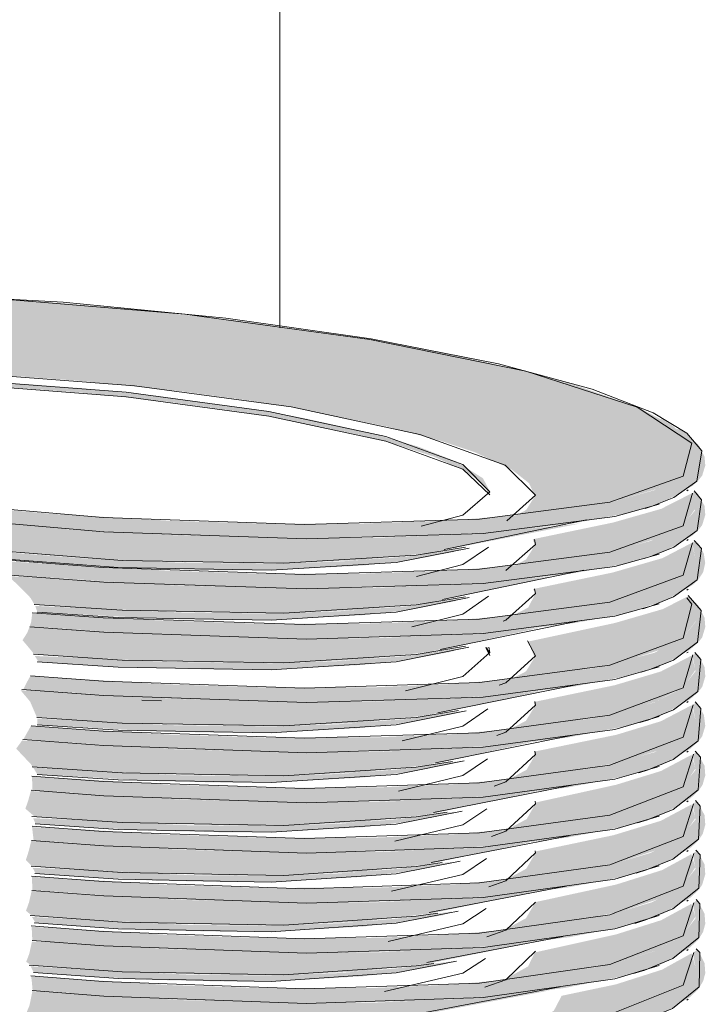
# Model space of a CAD drawing. Header units: metres. Extents: x -1.7 to 80, y -8.6 to 1.8.
# Tile 59 of 79: x 79.934278 to 79.935233, y 1.743141 to 1.744514. Entities that reach past the tile are written whole.
import ezdxf

# ---------------------------------------------------------------- set-up
doc = ezdxf.new("R2010")
doc.units = ezdxf.units.M
doc.layers.add('A-WALL', color=5, linetype='Continuous', lineweight=18)
doc.layers.add('Q-SPCQ', color=91, linetype='Continuous', lineweight=18)

msp = doc.modelspace()

# ---------------------------------------------------------------- hatches: boundary and pattern name
at = {"layer": 'Q-SPCQ'}
for points in [[(79.9336686, 1.7439177), (79.9336448, 1.7439389), (79.9336395, 1.7439559), (79.9336554, 1.7439751), (79.9336871, 1.7439903), (79.933747, 1.7440049), (79.9338315, 1.7440161), (79.9339318, 1.7440227), (79.9340249, 1.7440248), (79.9341379, 1.7440234), (79.9342648, 1.7440176), (79.934366, 1.7440101), (79.9345024, 1.7439959), (79.9346018, 1.7439823), (79.9346564, 1.743974), (79.9347661, 1.7440682), (79.9345776, 1.7440949), (79.9344435, 1.7441095), (79.9343276, 1.7441195), (79.9342119, 1.7441271), (79.9340306, 1.7441334), (79.9339686, 1.7441345), (79.9338152, 1.7441315), (79.9337362, 1.7441278), (79.9336391, 1.744119), (79.9335578, 1.7441067), (79.9334944, 1.7440912), (79.933448, 1.7440706), (79.9334272, 1.744052), (79.9334254, 1.7440292), (79.9334453, 1.7440049), (79.9334973, 1.7439754), (79.933573, 1.7439465), (79.9336683, 1.7439177)], [(79.9349566, 1.7438155), (79.9350457, 1.74383), (79.9351173, 1.7438457), (79.9351653, 1.7438594), (79.9352024, 1.7438777), (79.9352199, 1.7438997), (79.9352148, 1.7439235), (79.9351874, 1.7439484), (79.9351387, 1.7439739), (79.9350548, 1.7440035), (79.9349738, 1.7440259), (79.9348813, 1.7440469), (79.9347661, 1.7440682), (79.9346564, 1.743974), (79.9347903, 1.7439466), (79.9348646, 1.7439268), (79.934912, 1.7439111), (79.9349632, 1.7438871), (79.9349879, 1.7438677), (79.9349958, 1.7438495), (79.9349839, 1.7438305), (79.9349573, 1.7438159)], [(79.9337027, 1.7439474), (79.9337138, 1.7439617), (79.9337437, 1.7439761), (79.9338058, 1.7439906), (79.9338703, 1.7439992), (79.9339627, 1.7440055), (79.9340358, 1.7440076), (79.9341541, 1.7440063), (79.9342779, 1.7440004), (79.9343644, 1.7439939), (79.9344792, 1.7439819), (79.934586, 1.7439672), (79.9346252, 1.7439613), (79.9346252, 1.7439677), (79.9344692, 1.7439895), (79.9343644, 1.7440002), (79.9342589, 1.744008), (79.934205, 1.744011), (79.9340914, 1.7440139), (79.9339744, 1.7440123), (79.9338901, 1.7440073), (79.9338292, 1.7440005), (79.9337732, 1.7439901), (79.9337355, 1.7439785), (79.9337109, 1.7439646), (79.9337007, 1.7439511), (79.9337024, 1.7439479)], [(79.9349323, 1.7438516), (79.9349334, 1.7438559), (79.9349237, 1.7438746), (79.9348865, 1.7438979), (79.9348332, 1.7439188), (79.9347655, 1.7439382), (79.9346778, 1.7439576), (79.9346252, 1.7439677), (79.9346252, 1.7439613), (79.9347535, 1.7439347), (79.9347949, 1.7439242), (79.934855, 1.7439049), (79.9349001, 1.7438843), (79.9349255, 1.7438646), (79.9349317, 1.7438527)], [(79.9346779, 1.7437204), (79.9348568, 1.7437246), (79.9349632, 1.7437319), (79.935052, 1.7437426), (79.9351168, 1.7437545), (79.9351737, 1.7437714), (79.9352162, 1.7437952), (79.9352239, 1.7438027), (79.935229, 1.7438092), (79.9352334, 1.7438235), (79.9352324, 1.743836), (79.9352227, 1.7438537), (79.9352183, 1.7438557), (79.9352151, 1.7438536), (79.935219, 1.7438296), (79.9352007, 1.7438077), (79.9351575, 1.7437873), (79.9350927, 1.7437702), (79.9349918, 1.7437552), (79.9348825, 1.7437462), (79.9347531, 1.7437416), (79.9346203, 1.7437416), (79.9344895, 1.7437455), (79.9343346, 1.7437545), (79.9342236, 1.7437609), (79.9342603, 1.7437401), (79.9344674, 1.7437265), (79.9345983, 1.743722), (79.9346726, 1.7437205)], [(79.9349538, 1.7437455), (79.9350456, 1.7437604), (79.9351173, 1.7437762), (79.9351668, 1.7437908), (79.9352024, 1.7438085), (79.9352196, 1.7438323), (79.9352146, 1.7438537), (79.935172, 1.743832), (79.9351049, 1.7438129), (79.9349929, 1.7437896), (79.9349962, 1.7437815), (79.9349838, 1.7437616), (79.9349556, 1.743746)], [(79.9346464, 1.7437561), (79.9347547, 1.7437608), (79.9348467, 1.7437702), (79.9350604, 1.7438118), (79.935023, 1.7438076), (79.9348893, 1.7437961), (79.9347759, 1.7437916), (79.9346271, 1.7437913), (79.934485, 1.7437955), (79.9343562, 1.7438027), (79.9341766, 1.7438179), (79.9340411, 1.7438334), (79.9340115, 1.7438362), (79.934073, 1.7438196), (79.9341155, 1.7438053), (79.9341348, 1.7437991), (79.9341848, 1.7437786), (79.9343664, 1.7437635), (79.9344665, 1.7437584), (79.9345927, 1.7437561)], [(79.9346779, 1.7436505), (79.9348568, 1.7436547), (79.9349588, 1.7436617), (79.935052, 1.7436729), (79.9351168, 1.743685), (79.9351772, 1.743704), (79.9352162, 1.7437261), (79.9352232, 1.7437328), (79.9352304, 1.7437436), (79.9352333, 1.7437565), (79.9352313, 1.7437697), (79.9352233, 1.7437845), (79.9352187, 1.7437868), (79.9352151, 1.7437848), (79.9352199, 1.7437619), (79.9352024, 1.7437394), (79.9351603, 1.7437187), (79.9350839, 1.7436992), (79.9350177, 1.7436881), (79.9348797, 1.7436762), (79.9347531, 1.7436717), (79.9346203, 1.7436717), (79.9344715, 1.7436765), (79.9343239, 1.7436855), (79.9342957, 1.7436857), (79.9342941, 1.7436738), (79.9342922, 1.743668), (79.9344624, 1.7436569), (79.9346002, 1.743652), (79.9346617, 1.7436508)], [(79.9346285, 1.7437463), (79.9347561, 1.743753), (79.9348201, 1.74376), (79.9348825, 1.7437718), (79.9348944, 1.7437765), (79.9348173, 1.7437655), (79.934722, 1.7437584), (79.9346285, 1.7437556), (79.9345034, 1.7437568), (79.9343673, 1.743763), (79.9342482, 1.7437723), (79.9341902, 1.7437764), (79.9342234, 1.7437647), (79.9343639, 1.7437533), (79.9344688, 1.7437482), (79.9345634, 1.7437463), (79.9346093, 1.7437463)], [(79.9349498, 1.7436753), (79.9350455, 1.7436909), (79.9351173, 1.7437067), (79.9351623, 1.7437192), (79.9352024, 1.7437394), (79.9352199, 1.7437619), (79.9352145, 1.7437845), (79.9351738, 1.7437633), (79.9351043, 1.7437432), (79.9349934, 1.7437202), (79.9349967, 1.7437138), (79.9349866, 1.7436943), (79.9349498, 1.7436753)], [(79.9346464, 1.7436866), (79.9347547, 1.7436914), (79.9348467, 1.7437009), (79.9350246, 1.743738), (79.9348893, 1.7437263), (79.9347674, 1.7437216), (79.9346181, 1.7437216), (79.934493, 1.7437253), (79.934324, 1.7437353), (79.934262, 1.7437381), (79.9342747, 1.743727), (79.9342933, 1.7437079), (79.9342988, 1.7436986), (79.934367, 1.7436941), (79.9344757, 1.7436888), (79.9345927, 1.7436867)], [(79.9346779, 1.7435619), (79.9348377, 1.7435652), (79.9349584, 1.7435732), (79.935052, 1.7435846), (79.9351231, 1.7435986), (79.9351737, 1.7436141), (79.9352119, 1.7436354), (79.9352232, 1.7436452), (79.935229, 1.7436527), (79.9352334, 1.7436672), (79.9352324, 1.74368), (79.9352241, 1.7436967), (79.9352106, 1.7437105), (79.9352054, 1.7437081), (79.9352148, 1.7436993), (79.9352199, 1.7436746), (79.9352024, 1.7436518), (79.9351623, 1.7436313), (79.9350843, 1.7436111), (79.9349952, 1.7435975), (79.9348825, 1.7435879), (79.9347761, 1.7435834), (79.9346203, 1.7435831), (79.9344833, 1.7435874), (79.9343256, 1.743597), (79.9342934, 1.7435995), (79.9342875, 1.743589), (79.9342833, 1.7435803), (79.9344624, 1.7435684), (79.9346026, 1.7435634), (79.9346635, 1.7435622)], [(79.9346285, 1.743677), (79.9347561, 1.7436838), (79.9348214, 1.743691), (79.9348836, 1.7437031), (79.9348944, 1.7437073), (79.9348173, 1.7436962), (79.934722, 1.7436891), (79.9346285, 1.7436862), (79.9345076, 1.7436873), (79.9343679, 1.7436937), (79.9342999, 1.7436967), (79.9343029, 1.743688), (79.934478, 1.7436786), (79.9345634, 1.743677), (79.9346107, 1.743677)], [(79.9346464, 1.7436172), (79.9347547, 1.7436221), (79.9348458, 1.7436321), (79.9350023, 1.7436661), (79.9348984, 1.7436569), (79.9347759, 1.7436518), (79.9346394, 1.7436513), (79.934474, 1.7436564), (79.9343249, 1.7436655), (79.9342922, 1.743668), (79.9342886, 1.743659), (79.9342822, 1.7436489), (79.9342959, 1.7436326), (79.9342978, 1.7436295), (79.934349, 1.743626), (79.9344566, 1.74362), (79.9345927, 1.7436173)], [(79.9346285, 1.7436077), (79.9347561, 1.7436145), (79.9348202, 1.7436217), (79.9348789, 1.7436327), (79.9348944, 1.7436382), (79.9348173, 1.7436269), (79.9347197, 1.7436196), (79.9346285, 1.7436168), (79.934486, 1.7436186), (79.9343729, 1.743624), (79.9342993, 1.7436269), (79.9343044, 1.7436187), (79.9344265, 1.7436111), (79.9345634, 1.7436077), (79.9346178, 1.7436077)], [(79.9349323, 1.7436276), (79.9349324, 1.743634), (79.934928, 1.7436391), (79.9349268, 1.7436386), (79.9349322, 1.7436278)], [(79.9346779, 1.743492), (79.9348377, 1.7434953), (79.9349614, 1.7435037), (79.9350419, 1.7435132), (79.935123, 1.7435291), (79.9351737, 1.7435448), (79.9352123, 1.7435665), (79.9352232, 1.7435762), (79.9352291, 1.7435838), (79.9352334, 1.7435983), (79.9352324, 1.7436113), (79.9352241, 1.7436281), (79.9352192, 1.7436305), (79.9352157, 1.7436264), (79.9352199, 1.7436057), (79.9352014, 1.7435822), (79.9351623, 1.743562), (79.9350838, 1.7435414), (79.9350067, 1.7435289), (79.9348825, 1.743518), (79.9347761, 1.7435135), (79.9346203, 1.7435132), (79.9344889, 1.7435173), (79.9343288, 1.743527), (79.9342938, 1.7435292), (79.9342866, 1.7435164), (79.9342834, 1.7435106), (79.9344624, 1.7434986), (79.9346044, 1.7434935), (79.9346742, 1.7434921)], [(79.9349408, 1.7435162), (79.9350423, 1.7435342), (79.9351173, 1.7435491), (79.9351645, 1.7435631), (79.9352039, 1.7435846), (79.9352196, 1.7436074), (79.9352144, 1.7436275), (79.9351716, 1.7436053), (79.9351071, 1.7435861), (79.9349944, 1.7435627), (79.9349961, 1.7435571), (79.9349835, 1.7435365), (79.9349498, 1.7435188), (79.9349412, 1.7435163)], [(79.9346464, 1.7435293), (79.9347547, 1.7435341), (79.9348458, 1.7435442), (79.9350059, 1.743578), (79.9348866, 1.7435677), (79.934765, 1.7435631), (79.9346394, 1.7435627), (79.9344858, 1.7435673), (79.9343273, 1.7435769), (79.9342796, 1.743579), (79.9342928, 1.7435632), (79.9343012, 1.7435436), (79.9343019, 1.7435412), (79.9344389, 1.7435327), (79.9345927, 1.7435293), (79.9346461, 1.7435293)], [(79.9346779, 1.7434221), (79.9348425, 1.7434257), (79.9349555, 1.7434333), (79.9350419, 1.7434435), (79.9351233, 1.7434596), (79.9351737, 1.7434754), (79.9352127, 1.7434976), (79.9352232, 1.7435071), (79.935229, 1.7435148), (79.9352334, 1.7435293), (79.9352315, 1.7435447), (79.9352219, 1.7435618), (79.93522, 1.7435619), (79.9352157, 1.7435578), (79.9352199, 1.7435369), (79.9351985, 1.7435115), (79.9351623, 1.7434926), (79.9350878, 1.7434725), (79.9349923, 1.7434577), (79.9348825, 1.7434482), (79.9347761, 1.7434436), (79.9346203, 1.7434434), (79.9344888, 1.7434475), (79.9343293, 1.7434573), (79.9342955, 1.7434586), (79.9342958, 1.7434399), (79.9344624, 1.7434287), (79.9345942, 1.7434238), (79.934666, 1.7434223)], [(79.934937, 1.743446), (79.9350423, 1.7434646), (79.9351173, 1.7434796), (79.9351659, 1.7434945), (79.9352024, 1.7435135), (79.9352199, 1.7435369), (79.9352143, 1.7435583), (79.9351715, 1.7435359), (79.9351095, 1.743517), (79.9349948, 1.7434935), (79.9349957, 1.7434878), (79.9349844, 1.7434682), (79.9349498, 1.7434498), (79.9349412, 1.7434472)], [(79.9346285, 1.7435198), (79.9347561, 1.7435267), (79.9348241, 1.7435346), (79.9348817, 1.743546), (79.9348944, 1.7435502), (79.9348173, 1.7435391), (79.934722, 1.7435317), (79.9346285, 1.7435288), (79.9344958, 1.7435303), (79.9343639, 1.7435367), (79.9343026, 1.7435395), (79.9343029, 1.7435311), (79.9344617, 1.743522), (79.9345634, 1.7435198), (79.9346137, 1.7435198)], [(79.9346464, 1.7434599), (79.9347547, 1.7434648), (79.9348458, 1.7434749), (79.9349924, 1.7435069), (79.9348948, 1.7434983), (79.9347756, 1.7434933), (79.9346361, 1.7434928), (79.9344952, 1.7434969), (79.9343287, 1.7435071), (79.9342816, 1.7435091), (79.9342734, 1.7434977), (79.9342943, 1.7434755), (79.9342959, 1.7434726), (79.9343515, 1.7434686), (79.9344618, 1.7434625), (79.9345927, 1.7434599), (79.9346409, 1.7434599)], [(79.9346779, 1.7433522), (79.9348524, 1.7433564), (79.934961, 1.7433641), (79.9350419, 1.7433739), (79.9351189, 1.7433888), (79.9351737, 1.7434061), (79.9352131, 1.7434287), (79.9352232, 1.7434381), (79.9352295, 1.743447), (79.9352334, 1.7434604), (79.9352324, 1.7434737), (79.9352219, 1.7434932), (79.9352203, 1.743493), (79.9352157, 1.7434892), (79.9352199, 1.743468), (79.935199, 1.7434426), (79.9351623, 1.7434233), (79.9350917, 1.7434036), (79.9349948, 1.7433883), (79.9348825, 1.7433784), (79.9347761, 1.7433738), (79.9346203, 1.7433735), (79.9344757, 1.7433783), (79.934335, 1.7433871), (79.9342955, 1.7433883), (79.9342976, 1.74337), (79.9344624, 1.7433589), (79.9346021, 1.7433537), (79.9346426, 1.7433529)], [(79.9349333, 1.7433758), (79.9350423, 1.7433949), (79.9351072, 1.7434071), (79.9351623, 1.7434233), (79.9352024, 1.7434444), (79.9352196, 1.7434698), (79.9352142, 1.7434891), (79.9351715, 1.7434665), (79.9351094, 1.7434474), (79.934996, 1.7434224), (79.9349967, 1.743421), (79.9349847, 1.7433996), (79.9349494, 1.7433806), (79.9349412, 1.7433782)], [(79.9346285, 1.7434504), (79.9347561, 1.7434575), (79.9348253, 1.7434657), (79.9348808, 1.7434767), (79.9348944, 1.7434807), (79.9348058, 1.7434688), (79.934722, 1.7434624), (79.9346285, 1.7434594), (79.934507, 1.7434605), (79.9343698, 1.743467), (79.934297, 1.7434715), (79.9343028, 1.7434619), (79.9344711, 1.7434524), (79.9345634, 1.7434504), (79.934615, 1.7434504)], [(79.9346464, 1.7433905), (79.9347547, 1.7433954), (79.9348458, 1.7434056), (79.9349954, 1.7434375), (79.9348902, 1.7434282), (79.9347759, 1.7434234), (79.9346278, 1.7434231), (79.9345018, 1.7434268), (79.9343301, 1.7434372), (79.9342938, 1.7434386), (79.9342903, 1.7434261), (79.9342862, 1.743414), (79.934299, 1.743403), (79.9343617, 1.7433986), (79.934446, 1.7433937), (79.9345863, 1.7433905), (79.9346357, 1.7433905)], [(79.9346779, 1.7432823), (79.9348532, 1.7432865), (79.9349571, 1.7432939), (79.9350419, 1.7433042), (79.9351168, 1.7433187), (79.9351758, 1.7433379), (79.9352135, 1.7433599), (79.9352232, 1.743369), (79.9352298, 1.7433787), (79.9352334, 1.7433915), (79.9352324, 1.743405), (79.9352219, 1.7434246), (79.9352204, 1.743424), (79.9352157, 1.7434202), (79.9352199, 1.7433991), (79.9351995, 1.7433737), (79.9351566, 1.7433522), (79.9351006, 1.7433357), (79.9349934, 1.7433184), (79.9348825, 1.7433085), (79.9347761, 1.7433039), (79.9346203, 1.7433036), (79.9344864, 1.7433079), (79.934338, 1.7433171), (79.9342954, 1.7433189), (79.9342958, 1.7433005), (79.9344624, 1.7432891), (79.9345858, 1.7432842), (79.9346553, 1.7432827)], [(79.9349297, 1.7433056), (79.9350423, 1.7433253), (79.9351119, 1.743339), (79.9351687, 1.7433573), (79.9352024, 1.7433752), (79.9352195, 1.743401), (79.9352141, 1.7434199), (79.9351714, 1.7433971), (79.9351053, 1.743377), (79.9349958, 1.7433542), (79.9349958, 1.7433507), (79.934984, 1.7433303), (79.9349498, 1.7433117), (79.9349412, 1.7433091)], [(79.9346285, 1.7433811), (79.9347561, 1.7433882), (79.9348264, 1.7433967), (79.9348817, 1.7434079), (79.9348841, 1.7434098), (79.9348026, 1.7433992), (79.934722, 1.743393), (79.9346285, 1.74339), (79.9345143, 1.7433909), (79.9343626, 1.7433982), (79.9342969, 1.7434007), (79.9343004, 1.7433929), (79.9343486, 1.7433896), (79.9344589, 1.7433835), (79.9345634, 1.7433811), (79.9346162, 1.7433811)], [(79.9346464, 1.743321), (79.9347547, 1.7433261), (79.9348458, 1.7433363), (79.9349901, 1.7433672), (79.9349005, 1.7433589), (79.9347759, 1.7433535), (79.9346257, 1.7433532), (79.9345031, 1.7433568), (79.9343314, 1.7433674), (79.9342946, 1.7433703), (79.9342907, 1.7433546), (79.9342869, 1.7433426), (79.9342953, 1.7433341), (79.93435, 1.7433301), (79.9344608, 1.7433238), (79.934588, 1.7433211), (79.9346306, 1.7433211)], [(79.9346779, 1.7432124), (79.934847, 1.7432163), (79.9349555, 1.743224), (79.9350442, 1.7432349), (79.9351168, 1.7432492), (79.9351737, 1.7432674), (79.935213, 1.7432903), (79.9352232, 1.7432999), (79.935229, 1.7433078), (79.9352334, 1.7433226), (79.9352324, 1.7433362), (79.935222, 1.743356), (79.9352158, 1.743351), (79.9352199, 1.7433302), (79.9352, 1.7433048), (79.9351586, 1.7432834), (79.9350992, 1.7432659), (79.9350001, 1.7432494), (79.9348825, 1.7432387), (79.9347761, 1.743234), (79.9346203, 1.7432337), (79.9344848, 1.7432382), (79.934341, 1.7432471), (79.9342948, 1.7432493), (79.9342953, 1.7432424), (79.9342958, 1.7432307), (79.9344331, 1.7432207), (79.9345858, 1.7432143), (79.9346553, 1.7432128)], [(79.9349267, 1.7432357), (79.9349547, 1.7432397), (79.9350436, 1.7432559), (79.9351165, 1.7432709), (79.93517, 1.7432887), (79.9352024, 1.7433061), (79.9352195, 1.7433322), (79.935214, 1.7433506), (79.9351732, 1.7433284), (79.9351091, 1.7433082), (79.9349967, 1.7432838), (79.9349836, 1.7432613), (79.9349488, 1.7432424), (79.9349272, 1.7432358)], [(79.9346285, 1.7433118), (79.9347561, 1.743319), (79.9348276, 1.7433277), (79.9348826, 1.7433391), (79.9348787, 1.7433396), (79.9348026, 1.7433299), (79.9347189, 1.7433235), (79.9346285, 1.7433205), (79.9345157, 1.7433214), (79.9343709, 1.7433283), (79.9342962, 1.7433316), (79.9343005, 1.7433237), (79.9343518, 1.7433201), (79.9344596, 1.7433141), (79.9345634, 1.7433118), (79.9346174, 1.7433118)], [(79.9346464, 1.7432516), (79.9347547, 1.7432567), (79.9348509, 1.743268), (79.9349954, 1.743298), (79.9348948, 1.7432888), (79.9347759, 1.7432836), (79.9346394, 1.7432831), (79.9345043, 1.7432869), (79.9343296, 1.7432977), (79.934295, 1.7432997), (79.9342911, 1.7432831), (79.934287, 1.7432717), (79.9342954, 1.7432648), (79.934357, 1.7432603), (79.9344754, 1.7432539), (79.9345898, 1.7432517), (79.9346254, 1.7432516)], [(79.9346779, 1.7431425), (79.9348466, 1.7431465), (79.9349555, 1.7431542), (79.9350379, 1.7431641), (79.9351226, 1.7431814), (79.9351737, 1.743198), (79.9352121, 1.7432206), (79.9352232, 1.7432309), (79.9352302, 1.7432419), (79.9352334, 1.7432536), (79.9352324, 1.7432675), (79.9352222, 1.7432871), (79.9352159, 1.7432818), (79.9352199, 1.7432613), (79.9352005, 1.7432359), (79.9351623, 1.7432152), (79.9351006, 1.7431966), (79.9350067, 1.7431804), (79.9348825, 1.7431689), (79.9347729, 1.7431641), (79.9346203, 1.7431639), (79.9344882, 1.7431681), (79.9343397, 1.7431775), (79.9342942, 1.7431801), (79.9342952, 1.7431726), (79.9342962, 1.743161), (79.9344399, 1.7431506), (79.9345858, 1.7431444), (79.9346553, 1.7431429)], [(79.934924, 1.7431657), (79.9349598, 1.7431708), (79.9350229, 1.7431824), (79.9351089, 1.7431991), (79.9351633, 1.7432157), (79.9352025, 1.7432372), (79.9352195, 1.7432633), (79.935214, 1.7432814), (79.9351718, 1.7432585), (79.935109, 1.7432387), (79.9349959, 1.7432136), (79.9349866, 1.7431942), (79.9349498, 1.7431737), (79.9349249, 1.743166)], [(79.9346285, 1.7432424), (79.9347561, 1.7432497), (79.9348173, 1.7432568), (79.9348679, 1.7432656), (79.9348813, 1.7432706), (79.9348026, 1.7432606), (79.934722, 1.7432542), (79.9346265, 1.7432511), (79.9345172, 1.7432519), (79.9343714, 1.7432589), (79.9342952, 1.7432632), (79.9343005, 1.7432545), (79.9343549, 1.7432506), (79.9344603, 1.7432448), (79.9345657, 1.7432425), (79.9346258, 1.7432424)], [(79.9346464, 1.7431822), (79.9347547, 1.7431874), (79.9348458, 1.7431977), (79.9349955, 1.7432282), (79.9349082, 1.7432197), (79.9347759, 1.7432137), (79.9346394, 1.7432132), (79.9344799, 1.7432183), (79.934334, 1.7432276), (79.9342953, 1.7432286), (79.9342915, 1.7432115), (79.9342873, 1.7432007), (79.9342942, 1.7431956), (79.9343019, 1.7431949), (79.9344439, 1.7431857), (79.9345624, 1.7431823), (79.9346202, 1.7431822)], [(79.9346779, 1.7430726), (79.934843, 1.7430764), (79.9349555, 1.7430844), (79.935037, 1.7430942), (79.9351225, 1.7431119), (79.9351745, 1.7431291), (79.9352118, 1.7431512), (79.9352232, 1.7431618), (79.9352304, 1.7431735), (79.9352334, 1.7431847), (79.9352324, 1.7431987), (79.9352225, 1.7432182), (79.935216, 1.7432126), (79.9352199, 1.7431924), (79.9352024, 1.7431678), (79.9351623, 1.7431458), (79.9350915, 1.7431254), (79.9349938, 1.7431093), (79.9348918, 1.7430996), (79.9348031, 1.7430946), (79.9346203, 1.743094), (79.9344881, 1.7430983), (79.9343658, 1.7431056), (79.9342935, 1.7431108), (79.9342953, 1.7430999), (79.9342958, 1.7430913), (79.9344148, 1.7430821), (79.9345858, 1.7430745), (79.9346553, 1.743073)], [(79.9349448, 1.7430989), (79.9350324, 1.7431145), (79.935112, 1.7431305), (79.9351623, 1.7431458), (79.9352024, 1.7431678), (79.9352199, 1.7431924), (79.9352144, 1.7432125), (79.9351731, 1.7431896), (79.9351089, 1.7431691), (79.9350333, 1.7431532), (79.9350224, 1.7431324), (79.9349899, 1.743113), (79.9349475, 1.7430997)], [(79.9346285, 1.7431731), (79.9347561, 1.7431804), (79.9348173, 1.7431876), (79.9348679, 1.7431965), (79.9348839, 1.7432016), (79.9348026, 1.7431913), (79.934722, 1.7431848), (79.9346213, 1.7431817), (79.9345175, 1.7431825), (79.9343719, 1.7431896), (79.9342935, 1.7431943), (79.9342974, 1.7431863), (79.9342977, 1.7431856), (79.9343293, 1.7431832), (79.9344609, 1.7431755), (79.9345634, 1.7431731), (79.9346206, 1.7431731)], [(79.9346464, 1.7431128), (79.9347547, 1.743118), (79.9348458, 1.7431284), (79.9350179, 1.7431609), (79.9348948, 1.7431491), (79.9347759, 1.7431438), (79.9346394, 1.7431433), (79.9345066, 1.7431471), (79.9343326, 1.743158), (79.934296, 1.7431598), (79.9342919, 1.7431398), (79.9342877, 1.7431296), (79.9342914, 1.7431267), (79.9343019, 1.7431256), (79.9344363, 1.7431166), (79.9345646, 1.7431129), (79.9346163, 1.7431128)]]:
    msp.add_hatch(color=256, dxfattribs=at).paths.add_polyline_path(points, flags=0)
h = msp.add_hatch(color=256, dxfattribs=at)
h.paths.add_polyline_path([(79.9351874, 1.7439484), (79.9351738, 1.7439568), (79.9351702, 1.7439574)], flags=0)
h.paths.add_polyline_path([(79.9346779, 1.7437903), (79.9348568, 1.7437945), (79.9349632, 1.7438017), (79.935052, 1.7438122), (79.9351234, 1.7438258), (79.9351737, 1.7438408), (79.9352162, 1.7438644), (79.9352234, 1.7438712), (79.935229, 1.7438782), (79.9352334, 1.7438924), (79.9352324, 1.7439047), (79.9352241, 1.7439209), (79.9352021, 1.7439413), (79.9351928, 1.7439436), (79.9352148, 1.7439235), (79.9352184, 1.7438978), (79.9351993, 1.7438762), (79.9351623, 1.7438579), (79.9351006, 1.7438411), (79.9349923, 1.743825), (79.9348825, 1.743816), (79.9347531, 1.7438114), (79.9346203, 1.7438115), (79.9344897, 1.7438153), (79.9343224, 1.7438251), (79.9341768, 1.7438378), (79.9340395, 1.7438535), (79.9339077, 1.7438725), (79.9338442, 1.7438826), (79.9338386, 1.7438741), (79.9339798, 1.743844), (79.9340186, 1.7438363), (79.9341766, 1.7438179), (79.9343225, 1.7438052), (79.9344674, 1.7437964), (79.9345964, 1.7437919), (79.9346582, 1.7437907)], flags=0)
h = msp.add_hatch(color=256, dxfattribs=at)
h.paths.add_polyline_path([(79.9349447, 1.7435863), (79.9350423, 1.7436039), (79.9351173, 1.7436186), (79.9351699, 1.7436352), (79.9352024, 1.7436518), (79.9352198, 1.7436751), (79.9352148, 1.7436993), (79.9352054, 1.7437081), (79.9351741, 1.7436922), (79.9351076, 1.7436729), (79.9349864, 1.7436469), (79.9349956, 1.7436248), (79.9349836, 1.7436054), (79.9349498, 1.7435878)], flags=0)
h.paths.add_polyline_path([(79.9350384, 1.743679), (79.935062, 1.7436836), (79.935039, 1.7436792)], flags=0)

# ---------------------------------------------------------------- linework, layer by layer
at = {"layer": 'A-WALL', "lineweight": 9}
msp.add_line((79.9346405, 1.7619161), (79.9346405, 1.7440841), dxfattribs=at)
at = {"layer": 'Q-SPCQ', "lineweight": 9}
for p, q in [((79.9352079, 1.7438571), (79.9352097, 1.7438583)), ((79.9350681, 1.7438167), (79.9348698, 1.7437754)), ((79.9352079, 1.7437879), (79.9352097, 1.7437892)), ((79.9350644, 1.7437465), (79.9348671, 1.7437058)), ((79.9352079, 1.7437188), (79.9352097, 1.7437201)), ((79.9350606, 1.7436763), (79.9348642, 1.7436361)), ((79.9349333, 1.7436275), (79.9349289, 1.7436385)), ((79.9352079, 1.7436311), (79.9352097, 1.7436324)), ((79.9350557, 1.7435872), (79.9348606, 1.7435478)), ((79.9344486, 1.7435654), (79.9344756, 1.7435644)), ((79.9352079, 1.7435619), (79.9352097, 1.7435633)), ((79.9350518, 1.743517), (79.9348577, 1.7434781)), ((79.9352079, 1.7434928), (79.9352097, 1.7434941)), ((79.9350478, 1.7434467), (79.9348547, 1.7434085)), ((79.9352079, 1.7434236), (79.9352097, 1.743425)), ((79.9350438, 1.7433764), (79.9348517, 1.7433388)), ((79.9352079, 1.7433545), (79.9352097, 1.7433558)), ((79.9350397, 1.7433061), (79.9348487, 1.7432691)), ((79.9352079, 1.7432853), (79.9352097, 1.7432867)), ((79.9350355, 1.7432359), (79.9348456, 1.7431994)), ((79.9352079, 1.7432162), (79.9352097, 1.7432176)), ((79.9350312, 1.7431656), (79.9348425, 1.7431297)), ((79.9352079, 1.743147), (79.9352097, 1.7431484))]:
    msp.add_line(p, q, dxfattribs=at)
for points in [[(79.9347679, 1.7440689, 0), (79.9345655, 1.7440977, 0), (79.9343386, 1.7441199, 0), (79.9341075, 1.7441328, 0), (79.9338941, 1.7441351, 0), (79.9337164, 1.7441276, 0), (79.9335834, 1.7441129, 0), (79.9334949, 1.744094, 0), (79.9334431, 1.7440737, 0), (79.9334173, 1.7440532, 0), (79.9334146, 1.7440119, 0), (79.9334394, 1.7439856, 0), (79.9334645, 1.7439696, 0), (79.9334725, 1.7439653, 0)], [(79.9347661, 1.7440682, 0), (79.9345081, 1.7441034, 0), (79.9342339, 1.7441261, 0), (79.9339686, 1.7441345, 0), (79.9337362, 1.7441278, 0), (79.9335578, 1.7441067, 0), (79.9334505, 1.7440728, 0), (79.9334254, 1.7440292, 0), (79.9334866, 1.7439798, 0)], [(79.9338442, 1.7438826, 0), (79.9341078, 1.7438447, 0), (79.9343947, 1.7438198, 0), (79.9346749, 1.7438104, 0), (79.9349187, 1.7438178, 0), (79.9351006, 1.7438411, 0), (79.9352024, 1.7438777, 0), (79.9352148, 1.7439235, 0), (79.9351387, 1.7439739, 0), (79.9349835, 1.7440237, 0), (79.9347661, 1.7440682, 0)], [(79.9347679, 1.7440689, 0), (79.9349451, 1.7440341, 0), (79.935076, 1.7439987, 0), (79.9351609, 1.7439659, 0), (79.9352079, 1.7439373, 0), (79.9352284, 1.7439127, 0), (79.9352217, 1.7438705, 0), (79.9351897, 1.7438479, 0), (79.9351595, 1.7438358, 0), (79.9351498, 1.7438327, 0)], [(79.9346564, 1.743974, 0), (79.9344381, 1.7440036, 0), (79.9342066, 1.7440212, 0), (79.9339884, 1.7440248, 0), (79.9338083, 1.7440141, 0), (79.9336871, 1.7439903, 0), (79.9336395, 1.7439559, 0), (79.9336675, 1.7439177, 0)], [(79.9346252, 1.7439677, 0), (79.9344267, 1.7439946, 0), (79.9342161, 1.7440106, 0), (79.9340176, 1.7440139, 0), (79.9338538, 1.7440042, 0), (79.9337437, 1.7439825, 0), (79.9337007, 1.7439511, 0), (79.9337309, 1.7439138, 0), (79.9337754, 1.7438933, 0)], [(79.9346252, 1.7439613, 0), (79.9344267, 1.7439882, 0), (79.9342161, 1.7440043, 0), (79.9340176, 1.7440076, 0), (79.9338538, 1.7439978, 0), (79.9337437, 1.7439761, 0), (79.9337015, 1.7439475, 0)], [(79.9348377, 1.743808, 0), (79.9348958, 1.7438233, 0), (79.9349334, 1.7438559, 0), (79.9348955, 1.743894, 0), (79.9347881, 1.7439328, 0), (79.9346252, 1.7439677, 0)], [(79.9349569, 1.7438155, 0), (79.9349967, 1.743851, 0), (79.9349545, 1.743893, 0), (79.9348359, 1.7439357, 0), (79.9346564, 1.743974, 0)], [(79.9349333, 1.7438515, 0), (79.9348955, 1.7438875, 0), (79.9347881, 1.7439264, 0), (79.9346252, 1.7439613, 0)], [(79.934218, 1.7437637, 0), (79.9343947, 1.74375, 0), (79.9346749, 1.7437406, 0), (79.9349187, 1.743748, 0), (79.9351006, 1.7437716, 0), (79.9352024, 1.7438085, 0), (79.9352154, 1.7438539, 0)], [(79.9352178, 1.7438569, 0), (79.9352281, 1.7438446, 0), (79.935222, 1.7438018, 0), (79.9351895, 1.7437785, 0), (79.9351584, 1.7437661, 0), (79.9351481, 1.7437628, 0)], [(79.9340021, 1.7438381, 0), (79.9341061, 1.743825, 0), (79.9343954, 1.7437998, 0), (79.9346779, 1.7437903, 0), (79.9349238, 1.7437978, 0), (79.9351072, 1.7438214, 0), (79.9351693, 1.7438384, 0)], [(79.9342957, 1.7436872, 0), (79.9343947, 1.7436802, 0), (79.9346749, 1.7436707, 0), (79.9349187, 1.7436782, 0), (79.9351006, 1.743702, 0), (79.9352024, 1.7437394, 0), (79.9352158, 1.7437847, 0)], [(79.9349556, 1.743746, 0), (79.9349967, 1.7437824, 0), (79.9349954, 1.7437892, 0)], [(79.9352181, 1.743788, 0), (79.9352279, 1.7437765, 0), (79.9352223, 1.7437331, 0), (79.9351893, 1.7437092, 0), (79.9351574, 1.7436963, 0), (79.9351464, 1.7436928, 0)], [(79.9341848, 1.7437786, 0), (79.9344211, 1.74376, 0), (79.9346464, 1.7437561, 0), (79.9348304, 1.7437675, 0), (79.9348991, 1.7437787, 0)], [(79.9349043, 1.7437772, 0), (79.9348026, 1.7437572, 0), (79.9346285, 1.7437463, 0), (79.9344153, 1.74375, 0), (79.9342155, 1.7437652, 0)], [(79.9348311, 1.7437377, 0), (79.9348958, 1.7437543, 0), (79.9349312, 1.7437788, 0)], [(79.9342584, 1.7437401, 0), (79.9343954, 1.74373, 0), (79.9346779, 1.7437204, 0), (79.9349238, 1.743728, 0), (79.9351072, 1.7437518, 0), (79.9351693, 1.743769, 0)], [(79.9349519, 1.7436756, 0), (79.9349556, 1.743677, 0), (79.9349967, 1.7437138, 0), (79.9349954, 1.7437207, 0)], [(79.9342934, 1.7435991, 0), (79.9343947, 1.7435917, 0), (79.9346749, 1.7435821, 0), (79.9349187, 1.7435897, 0), (79.9351006, 1.7436139, 0), (79.9352024, 1.7436518, 0), (79.9352148, 1.7436993, 0), (79.9352079, 1.743708, 0)], [(79.9342982, 1.7436987, 0), (79.9344211, 1.7436906, 0), (79.9346464, 1.7436866, 0), (79.9348304, 1.7436983, 0), (79.9348991, 1.7437095, 0)], [(79.9349043, 1.7437082, 0), (79.9348026, 1.743688, 0), (79.9346285, 1.743677, 0), (79.9344153, 1.7436807, 0), (79.9343025, 1.7436881, 0)], [(79.9348245, 1.7436675, 0), (79.9348958, 1.7436854, 0), (79.9349312, 1.7437101, 0)], [(79.9352095, 1.7437111, 0), (79.9352275, 1.7436901, 0), (79.9352227, 1.7436461, 0), (79.9351891, 1.7436212, 0), (79.935156, 1.7436079, 0), (79.9351442, 1.7436041, 0)], [(79.9342922, 1.7436676, 0), (79.9343954, 1.7436602, 0), (79.9346779, 1.7436505, 0), (79.9349238, 1.7436582, 0), (79.9351072, 1.7436823, 0), (79.9351693, 1.7436997, 0)], [(79.9349463, 1.7435861, 0), (79.9349556, 1.7435895, 0), (79.9349967, 1.7436269, 0), (79.9349858, 1.7436482, 0)], [(79.9342975, 1.7436295, 0), (79.9344211, 1.7436212, 0), (79.9346464, 1.7436172, 0), (79.9348304, 1.743629, 0), (79.9348991, 1.7436404, 0)], [(79.9349041, 1.7436392, 0), (79.9348026, 1.7436188, 0), (79.9346285, 1.7436077, 0), (79.9344153, 1.7436114, 0), (79.9343024, 1.7436189, 0)], [(79.9348155, 1.7435783, 0), (79.9348958, 1.7435981, 0), (79.9349334, 1.7436319, 0), (79.9349318, 1.7436394, 0)], [(79.934294, 1.7435293, 0), (79.9343947, 1.7435219, 0), (79.9346749, 1.7435122, 0), (79.9349187, 1.7435199, 0), (79.9351006, 1.7435443, 0), (79.9352024, 1.7435826, 0), (79.9352162, 1.7436284, 0)], [(79.9352188, 1.7436318, 0), (79.9352273, 1.743622, 0), (79.9352231, 1.7435775, 0), (79.9351889, 1.7435519, 0), (79.9351549, 1.7435381, 0), (79.9351424, 1.7435342, 0)], [(79.9342813, 1.7435801, 0), (79.9343954, 1.7435717, 0), (79.9346779, 1.7435619, 0), (79.9349238, 1.7435697, 0), (79.9351072, 1.7435941, 0), (79.9351693, 1.7436117, 0)], [(79.9342952, 1.7434595, 0), (79.9343947, 1.7434521, 0), (79.9346749, 1.7434423, 0), (79.9349187, 1.7434501, 0), (79.9351006, 1.7434748, 0), (79.9352024, 1.7435135, 0), (79.9352166, 1.743559, 0)], [(79.934811, 1.7435085, 0), (79.9348958, 1.7435292, 0), (79.9349304, 1.743553, 0)], [(79.9349428, 1.7435159, 0), (79.9349556, 1.7435205, 0), (79.9349967, 1.7435583, 0), (79.9349959, 1.7435636, 0)], [(79.9352191, 1.7435629, 0), (79.935227, 1.7435539, 0), (79.9352234, 1.7435088, 0), (79.9351888, 1.7434825, 0), (79.9351538, 1.7434683, 0), (79.9351406, 1.7434642, 0)], [(79.9342824, 1.7435103, 0), (79.9343954, 1.7435019, 0), (79.9346779, 1.743492, 0), (79.9349238, 1.7434998, 0), (79.9351072, 1.7435245, 0), (79.9351693, 1.7435424, 0)], [(79.9343019, 1.7435413, 0), (79.9344211, 1.7435333, 0), (79.9346464, 1.7435293, 0), (79.9348304, 1.7435412, 0), (79.9348895, 1.7435507, 0)], [(79.9349002, 1.7435504, 0), (79.9348026, 1.743531, 0), (79.9346285, 1.7435198, 0), (79.9344153, 1.7435236, 0), (79.9343026, 1.7435311, 0)], [(79.9342955, 1.7433898, 0), (79.9343947, 1.7433824, 0), (79.9346749, 1.7433724, 0), (79.9349187, 1.7433803, 0), (79.9351006, 1.7434052, 0), (79.9352024, 1.7434444, 0), (79.9352168, 1.7434899, 0)], [(79.934806, 1.7434386, 0), (79.9348958, 1.7434603, 0), (79.9349298, 1.7434835, 0)], [(79.9349393, 1.7434456, 0), (79.9349556, 1.7434515, 0), (79.9349967, 1.7434896, 0), (79.9349961, 1.7434941, 0)], [(79.9352195, 1.743494, 0), (79.9352267, 1.7434858, 0), (79.9352237, 1.7434402, 0), (79.9351886, 1.7434131, 0), (79.9351527, 1.7433985, 0), (79.9351388, 1.7433942, 0)], [(79.934294, 1.7434396, 0), (79.9343954, 1.7434321, 0), (79.9346779, 1.7434221, 0), (79.9349238, 1.74343, 0), (79.9351072, 1.743455, 0), (79.9351693, 1.743473, 0)], [(79.9342958, 1.7434725, 0), (79.9344211, 1.743464, 0), (79.9346464, 1.7434599, 0), (79.9348304, 1.7434719, 0), (79.9348811, 1.7434798, 0)], [(79.9348973, 1.7434805, 0), (79.9348026, 1.7434618, 0), (79.9346285, 1.7434504, 0), (79.9344153, 1.7434543, 0), (79.9343024, 1.7434619, 0)], [(79.9342949, 1.7433201, 0), (79.9343947, 1.7433126, 0), (79.9346749, 1.7433025, 0), (79.9349187, 1.7433105, 0), (79.9351006, 1.7433357, 0), (79.9352024, 1.7433752, 0), (79.935217, 1.7434208, 0)], [(79.9348011, 1.7433687, 0), (79.9348958, 1.7433913, 0), (79.9349292, 1.743414, 0)], [(79.9349357, 1.7433754, 0), (79.9349556, 1.7433825, 0), (79.9349967, 1.743421, 0), (79.9349963, 1.7434246, 0)], [(79.9352198, 1.7434252, 0), (79.9352264, 1.7434177, 0), (79.935224, 1.7433716, 0), (79.9351884, 1.7433438, 0), (79.9351516, 1.7433287, 0), (79.9351369, 1.7433242, 0)], [(79.9342946, 1.7433698, 0), (79.9343954, 1.7433623, 0), (79.9346779, 1.7433522, 0), (79.9349238, 1.7433602, 0), (79.9351072, 1.7433854, 0), (79.9351693, 1.7434036, 0)], [(79.934295, 1.7434033, 0), (79.9344211, 1.7433946, 0), (79.9346464, 1.7433905, 0), (79.9348304, 1.7434026, 0), (79.9348736, 1.7434092, 0)], [(79.9348945, 1.7434107, 0), (79.9348026, 1.7433926, 0), (79.9346285, 1.7433811, 0), (79.9344153, 1.743385, 0), (79.9342999, 1.743393, 0)], [(79.9342943, 1.7432505, 0), (79.9343947, 1.7432428, 0), (79.9346749, 1.7432326, 0), (79.9349187, 1.7432407, 0), (79.9351006, 1.7432661, 0), (79.9352024, 1.7433061, 0), (79.9352172, 1.7433517, 0)], [(79.9349316, 1.7433051, 0), (79.9349556, 1.7433135, 0), (79.9349967, 1.7433524, 0), (79.9349965, 1.7433551, 0)], [(79.9352201, 1.7433563, 0), (79.9352261, 1.7433496, 0), (79.9352243, 1.743303, 0), (79.9351882, 1.7432744, 0), (79.9351505, 1.7432589, 0), (79.9351351, 1.7432541, 0)], [(79.9342943, 1.7433341, 0), (79.9344211, 1.7433252, 0), (79.9346464, 1.743321, 0), (79.9348304, 1.7433333, 0), (79.9348669, 1.7433388, 0)], [(79.9342951, 1.7433001, 0), (79.9343954, 1.7432925, 0), (79.9346779, 1.7432823, 0), (79.9349238, 1.7432904, 0), (79.9351072, 1.7433158, 0), (79.9351693, 1.7433343, 0)], [(79.9348918, 1.7433409, 0), (79.9348026, 1.7433234, 0), (79.9346285, 1.7433118, 0), (79.9344153, 1.7433157, 0), (79.9342991, 1.7433238, 0)], [(79.9347962, 1.7432989, 0), (79.9348958, 1.7433224, 0), (79.9349286, 1.7433444, 0)], [(79.9342938, 1.7431808, 0), (79.9343947, 1.743173, 0), (79.9346749, 1.7431627, 0), (79.9349187, 1.7431709, 0), (79.9351006, 1.7431966, 0), (79.9352024, 1.743237, 0), (79.9352174, 1.7432827, 0)], [(79.9349291, 1.7432353, 0), (79.9349556, 1.7432445, 0), (79.9349967, 1.7432838, 0)], [(79.9352205, 1.7432875, 0), (79.9352258, 1.7432815, 0), (79.9352246, 1.7432344, 0), (79.935188, 1.743205, 0), (79.9351493, 1.7431891, 0), (79.9351332, 1.7431841, 0)], [(79.9342929, 1.743265, 0), (79.9344211, 1.7432559, 0), (79.9346464, 1.7432516, 0), (79.9348304, 1.743264, 0), (79.9348607, 1.7432686, 0)], [(79.9342957, 1.7432303, 0), (79.9343954, 1.7432227, 0), (79.9346779, 1.7432124, 0), (79.9349238, 1.7432206, 0), (79.9351072, 1.7432463, 0), (79.9351693, 1.7432649, 0)], [(79.9348893, 1.7432711, 0), (79.9348026, 1.7432542, 0), (79.9346285, 1.7432424, 0), (79.9344153, 1.7432465, 0), (79.9342984, 1.7432547, 0)], [(79.9347914, 1.743229, 0), (79.9348958, 1.7432535, 0), (79.934928, 1.7432749, 0)], [(79.9349262, 1.7431653, 0), (79.9349556, 1.7431755, 0), (79.9349967, 1.7432152, 0)], [(79.9351006, 1.743127, 0), (79.9352024, 1.7431678, 0), (79.9352176, 1.7432136, 0)], [(79.9352208, 1.7432187, 0), (79.9352256, 1.7432134, 0), (79.9352249, 1.7431658, 0), (79.9351877, 1.7431356, 0), (79.9351482, 1.7431193, 0), (79.9351313, 1.7431141, 0)], [(79.9342913, 1.7431958, 0), (79.9344211, 1.7431865, 0), (79.9346464, 1.7431822, 0), (79.9348304, 1.7431948, 0), (79.9348552, 1.7431984, 0)], [(79.9342958, 1.7431606, 0), (79.9343954, 1.7431529, 0), (79.9346779, 1.7431425, 0), (79.9349238, 1.7431507, 0), (79.9351072, 1.7431767, 0), (79.9351693, 1.7431955, 0)], [(79.9348869, 1.7432014, 0), (79.9348026, 1.743185, 0), (79.9346285, 1.7431731, 0), (79.9344153, 1.7431772, 0), (79.9342976, 1.7431855, 0)], [(79.9347866, 1.7431592, 0), (79.9348958, 1.7431846, 0), (79.9349274, 1.7432054, 0)]]:
    msp.add_polyline3d(points, dxfattribs=at)

doc.saveas('drawing.dxf')
